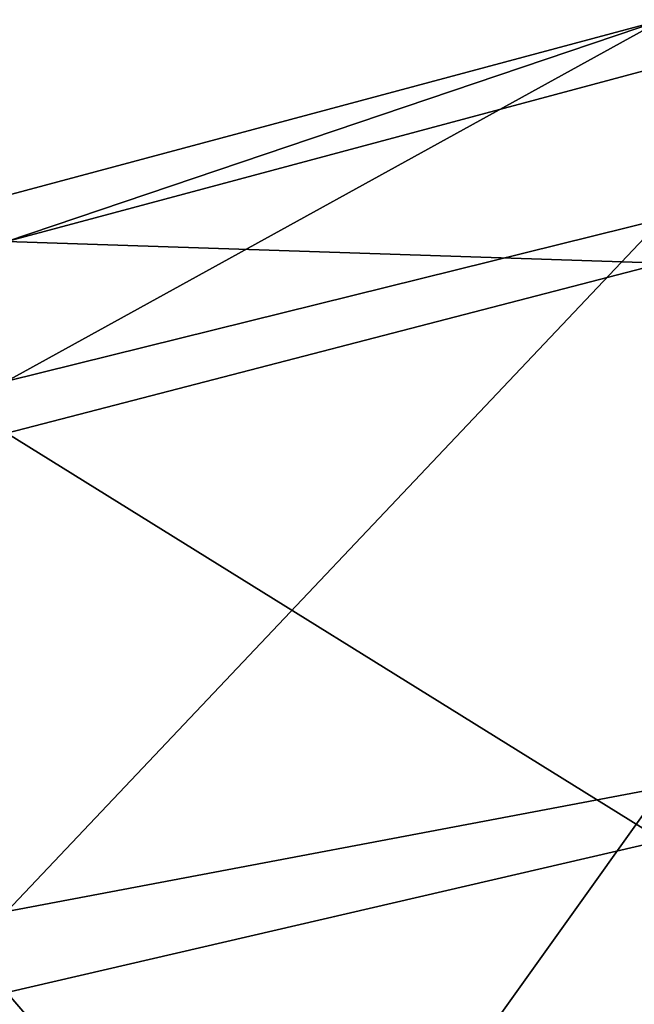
# Model space of a CAD drawing. Header units: inches. Extents: x 0 to 69, y -28.1 to 0.1.
# Tile 37 of 170: x 0.127 to 0.245, y -0.179 to 0.009. Entities that reach past the tile are written whole.
import ezdxf

# ---------------------------------------------------------------- set-up
doc = ezdxf.new("R2010")
doc.units = ezdxf.units.IN
doc.header["$LTSCALE"] = 0.03937
doc.header["$MEASUREMENT"] = 0
doc.layers.add('A-FURN-3-ST', color=151, linetype='Continuous')

msp = doc.modelspace()

# ---------------------------------------------------------------- meshes
at = {"layer": 'A-FURN-3-ST'}
mesh = msp.add_polyface(dxfattribs=at)
corners = [(0.25, -1.1, 18), (68.75, -1.1, 18), (0.25, -0.81543, 17.96255), (68.75, -0.81543, 17.96255), (0.25, -0.55024, 17.85277), (68.75, -0.55024, 17.85277), (0.25, -0.32248, 17.67812), (68.75, -0.32248, 17.67812), (0.25, -0.14765, 17.45049), (68.75, -0.14765, 17.45049), (0.25, -0.03766, 17.18538), (68.75, -0.03766, 17.18538), (0.25, 0, 16.90085), (68.75, 0.00877, 5.50038), (0.25, 0.00877, 5.50038), (0.25, -0.02918, 5.30892), (68.75, -0.02918, 5.30892), (0.25, -0.13754, 5.14658), (68.75, -0.13754, 5.14658), (0.25, -0.2998, 5.0381), (68.75, -0.2998, 5.0381), (0.25, -0.49123, 5), (0.25, -27.51, 5), (0.125, -0.49123, 5.03349), (0.125, -27.51, 5.03349), (0.03349, -0.49123, 5.125), (0.03349, -0.14469, 5.35669), (0.125, -0.02472, 5.50036), (0.125, -0.06013, 5.32172), (0.125, -0.16123, 5.17026), (0.125, -0.31262, 5.06904), (0.03349, -0.125, 16.90075), (0.125, -0.03349, 16.90082), (0.125, -0.07001, 17.17669), (0.03349, -0.84777, 17.84181), (0.125, -1.1, 17.96651), (0.125, -0.8241, 17.9302), (0.03349, -0.41084, 17.58969), (0.125, -0.34616, 17.65442), (0.125, -0.17665, 17.43373), (0.03349, -0.25588, 17.38793), (0.03349, -0.15838, 17.15295), (0.125, -0.56698, 17.82376), (0.125, -26.91, 17.96651), (0.25, -26.91, 18)]
mesh.append_faces([[corners[k] for k in face] for face in [(0, 1, 2), (2, 3, 4), (4, 5, 6), (6, 7, 8), (8, 9, 10), (10, 11, 12), (12, 13, 14), (14, 13, 15), (15, 16, 17), (17, 18, 19), (19, 20, 21), (21, 22, 23), (23, 24, 25), (26, 27, 28), (28, 27, 14), (28, 14, 15), (28, 15, 29), (29, 15, 17), (29, 17, 30), (30, 17, 19), (30, 19, 23), (23, 19, 21), (23, 25, 30), (27, 31, 32), (27, 32, 14), (14, 32, 12), (31, 33, 32), (32, 33, 10), (32, 10, 12), (34, 35, 36), (37, 38, 39, 40), (40, 39, 33, 41), (35, 0, 36), (36, 0, 2), (36, 2, 42), (42, 2, 4), (42, 4, 38), (38, 4, 6), (38, 6, 39), (39, 6, 8), (39, 8, 33), (33, 8, 10), (35, 43, 0), (44, 1, 0)]])

doc.saveas('drawing.dxf')
